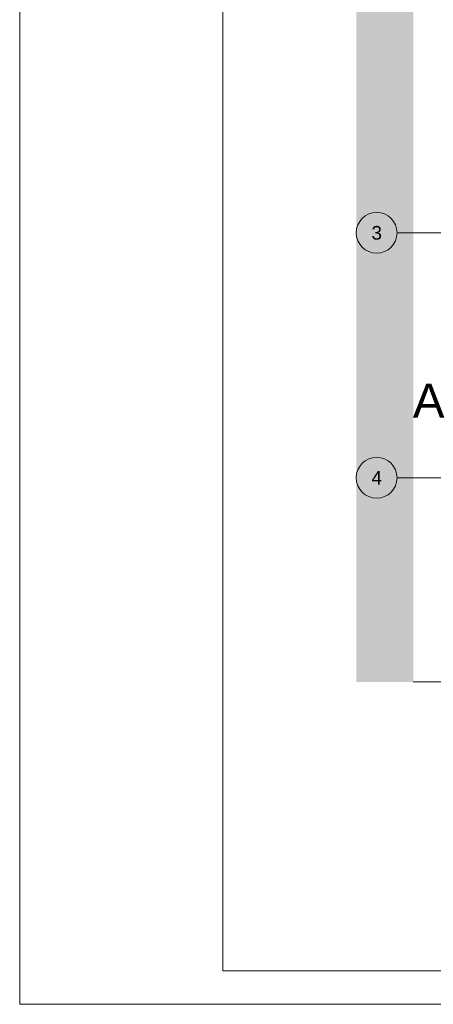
# Paper-space layout 'A-27 ROZBIÓRKI - PIĘTRO 9' of a CAD drawing. Header units: millimetres. Extents: x 0 to 540, y 0 to 297.
# Tile 1 of 6: x 0 to 61, y 0 to 145. Entities that reach past the tile are written whole.
import ezdxf
from ezdxf.xclip import XClip

# ---------------------------------------------------------------- set-up
doc = ezdxf.new("R2010")
doc.units = ezdxf.units.MM
doc.header["$MEASUREMENT"] = 0
doc.header["$XCLIPFRAME"] = 0
doc.linetypes.add('DASHDOTX2', pattern=[1000, 500, -250, 0, -250])
doc.linetypes.add('PRZERYWANA_DU_A', pattern=[550, 350.0000000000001, -199.9999999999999])
doc.layers.add('0_Nr_pióra__2', color=8, linetype='Continuous', lineweight=13)
doc.layers.add('A_linie przekroju_Nr_pióra__1', color=7, linetype='Continuous', lineweight=20)
for name, color, linetype, lineweight, true_color in [('A_Arkusz_Nr_pióra__255', 7, 'Continuous', 15, 0x242424), ('A_osie_Nr_pióra__16', 7, 'Continuous', 5, 0x0f0f0f), ('A_osie_Nr_pióra__76', 7, 'Continuous', 5, 0x2d2d2d)]:
    doc.layers.add(name, color=color, linetype=linetype, lineweight=lineweight, true_color=true_color)
doc.layers.add('A_podrys', color=7, linetype='Continuous')
doc.styles.add('STYL_AUTOMATYCZNY_1', font='arial.ttf')

# ---------------------------------------------------------------- blocks, each defined once
blk = doc.blocks.new('Rysunek_1_1', base_point=(-1569.240847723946, -331.6938926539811))
at = {"linetype": 'Continuous', "lineweight": 0, "true_color": 0x484848}
blk.add_hatch(color=251, dxfattribs=at).paths.add_polyline_path([(49.50051299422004, 47.38094045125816), (57.88527673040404, 47.38094045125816), (57.88527673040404, 211.1909406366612), (214.9504901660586, 211.1909406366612), (214.9504901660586, 142.3809452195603), (299.9504871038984, 142.3809452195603), (299.9504871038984, 223.089994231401), (49.50051299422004, 223.089994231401)])
at = {"layer": '0_Nr_pióra__2', "color": 8, "linetype": 'PRZERYWANA_DU_A', "lineweight": 13, "flags": 128}
for points in [[(299.9504862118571, 142.3809414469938), (214.9504862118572, 142.3809414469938), (214.9504862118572, 211.190941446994), (57.8852760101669, 211.190941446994), (57.8852760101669, 47.38094144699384)], [(57.8852760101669, 47.38094144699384), (172.8852760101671, 47.38094144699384)]]:
    blk.add_lwpolyline(points, dxfattribs=at)
at = {"layer": 'A_osie_Nr_pióra__16', "color": 250, "linetype": 'DASHDOTX2', "lineweight": 5, "true_color": 0x0f0f0f}
for p, q in [((75.7515954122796, 113.380941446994), (55.50051311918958, 113.3809398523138)), ((75.7515954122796, 77.38094144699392), (55.50051311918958, 77.38093970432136))]:
    blk.add_line(p, q, dxfattribs=at)
at = {"layer": 'A_osie_Nr_pióra__76', "color": 250, "linetype": 'Continuous', "lineweight": 5, "true_color": 0x2d2d2d}
for centre in [(52.50051496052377, 113.380941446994), (52.50051496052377, 77.38094144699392)]:
    blk.add_circle(centre, 3, dxfattribs=at)
at = {"layer": 'A_linie przekroju_Nr_pióra__1', "color": 7, "linetype": 'Continuous', "lineweight": 20, "insert": (62.48426124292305, 86.21365301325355), "char_height": 5, "attachment_point": 9, "style": 'STYL_AUTOMATYCZNY_1'}
blk.add_mtext('\\A1;{\\pqr;\\pt0;\\fArial|b0|i0|c238|p0;\\W1.000000;A}', dxfattribs=at)
at = {"layer": 'A_osie_Nr_pióra__76', "color": 250, "linetype": 'Continuous', "lineweight": 5, "true_color": 0x2d2d2d, "char_height": 2, "attachment_point": 1, "style": 'STYL_AUTOMATYCZNY_1'}
for s, insert in [('\\A1;{\\pql;\\pt0;\\fArial|b0|i0|c238|p0;\\W1.000000;3}', (51.73778996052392, 114.3809414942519)), ('\\A1;{\\pql;\\pt0;\\fArial|b0|i0|c238|p0;\\W1.000000;4}', (51.73778996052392, 78.3809414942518))]:
    blk.add_mtext(s, dxfattribs=dict(at, insert=insert))

psp = doc.layouts.new('A-27 ROZBIÓRKI - PIĘTRO 9')

# ---------------------------------------------------------------- linework, layer by layer
at = {"layer": 'A_Arkusz_Nr_pióra__255', "color": 250, "linetype": 'Continuous', "lineweight": 15, "true_color": 0x242424}
for p in [(29.90003742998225, 292.1), (535.1000000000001, 4.900001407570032)]:
    psp.add_line(p, (29.8998034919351, 4.900326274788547), dxfattribs=at)
at = {"layer": 'A_Arkusz_Nr_pióra__255', "color": 250, "linetype": 'Continuous', "lineweight": 15, "true_color": 0x242424, "flags": 128}
psp.add_lwpolyline([(-1.040834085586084e-14, 297), (540, 297), (540, 1.109329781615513e-14), (-1.040834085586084e-14, 1.109329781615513e-14)], close=True, dxfattribs=at)

# ---------------------------------------------------------------- block references
at = {"layer": 'A_podrys', "color": 37, "linetype": 'Continuous', "lineweight": 5, "true_color": 0x656532}
ref = psp.add_blockref('Rysunek_1_1', (-1569.240847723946, -331.6938926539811), dxfattribs=at)
XClip(ref).set_block_clipping_path([(49.50051496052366, 47.38094144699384), (299.950486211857, 223.0899983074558)])

doc.saveas('drawing.dxf')
